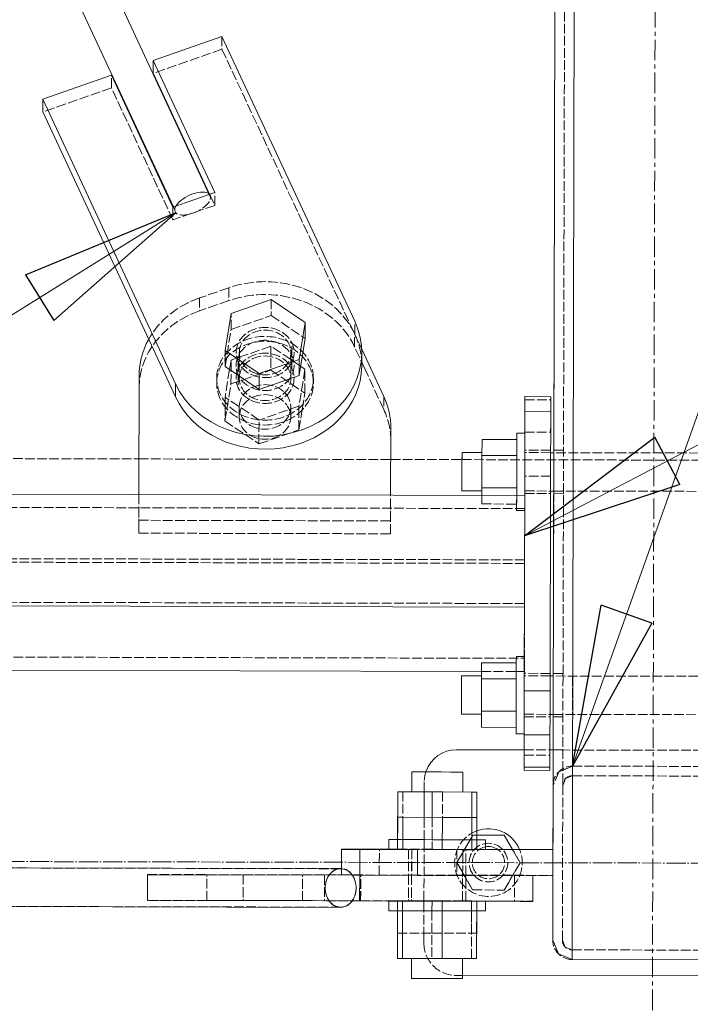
# Model space of a CAD drawing. Header units: millimetres. Extents: x -15129 to 9171, y -18789 to 5877.
# Tile 43 of 256: x -8495 to -8287, y -16826 to -16520. Entities that reach past the tile are written whole.
import ezdxf

# ---------------------------------------------------------------- set-up
doc = ezdxf.new("R2010")
doc.units = ezdxf.units.MM
for name, pattern in [('ACAD_ISO02W100', [15, 12, -3]), ('ACAD_ISO04W100', [30, 24, -3, 0, -3]), ('CENTER', [50.8, 31.75, -6.35, 6.35, -6.35])]:
    doc.linetypes.add(name, pattern=pattern)
for name, color, linetype in [('AS_Belki', 145, 'Continuous'), ('AS_Blachy', 30, 'Continuous'), ('AS_DIM_ON', 7, 'Continuous'), ('AS_Kotwy', 9, 'Continuous'), ('AS_Sciany betonowe', 252, 'Continuous'), ('AS_Siatki', 72, 'Continuous'), ('AS_Sruby', 9, 'Continuous')]:
    doc.layers.add(name, color=color, linetype=linetype)

msp = doc.modelspace()

# ---------------------------------------------------------------- linework, layer by layer
at = {"color": 5, "linetype": 'CENTER', "lineweight": 13, "ltscale": 0.2}
msp.add_line((-8292.83, -14646.86), (-8301.24, -17728.17, 38010), dxfattribs=at)
at = {"color": 7, "lineweight": 13}
for p, q in [((-8323.62, -16751.76), (-8031.27, -15930.45)), ((-8338.43, -16680.32), (-8086.46, -16547.92))]:
    msp.add_line(p, q, dxfattribs=at)
at = {"color": 0, "linetype": 'ByBlock', "lineweight": -2}
for p, q in [((-8338.43, -16680.32), (-8298.04, -16649.68)), ((-8290.29, -16664.44), (-8298.04, -16649.68)), ((-8290.29, -16664.44), (-8338.43, -16680.32)), ((-8323.62, -16751.76), (-8314.7, -16701.86)), ((-8299, -16707.45), (-8314.7, -16701.86)), ((-8299, -16707.45), (-8323.62, -16751.76))]:
    msp.add_line(p, q, dxfattribs=at)
at = {"layer": 'AS_Belki', "color": 145, "linetype": 'Continuous', "lineweight": 13, "ltscale": 0.25}
for p, q in [((-8319.04, -14742.01), (-8323.73, -16811.76)), ((-8329.28, -16615.61), (-8325.44, -14915.29)), ((-8436.34, -16574.39), (-8647.29, -16121.91)), ((-8657.88, -16126.94), (-8447.46, -16578.28)), ((-8329.28, -16615.61), (-8329.44, -16684.89)), ((-8338.4, -16667.77), (-9235.77, -16665.74)), ((-8338.4, -16667.77), (-8338.46, -16692.87)), ((-8329.71, -16805.75), (-8329.44, -16684.89)), ((-8338.48, -16702.41), (-9235.85, -16700.38)), ((-9222.59, -16720.41), (-8351.82, -16722.38)), ((-8329.6, -16757.75), (-8329.66, -16784.15)), ((-8395.52, -16783.52), (-8667.91, -16782.93)), ((-8828.98, -16794.57), (-8395.54, -16795.59)), ((-8329.71, -16805.75), (-8327.96, -16809.99)), ((-8329.71, -16805.75), (-8327.96, -16809.99)), ((-8327.96, -16809.99), (-8323.73, -16811.76)), ((-8327.96, -16809.99), (-8323.73, -16811.76)), ((-8323.73, -16811.76), (-8275.73, -16811.87))]:
    msp.add_line(p, q, dxfattribs=at)
at = {"layer": 'AS_Belki', "color": 84, "linetype": 'ACAD_ISO02W100', "lineweight": 13, "ltscale": 0.25}
for p, q in [((-8326.71, -16805.75), (-8322.06, -14748)), ((-8435.91, -16575.31), (-8436.34, -16574.39)), ((-8447.46, -16578.28), (-8447.04, -16579.19)), ((-8329.44, -16684.89), (-8329.28, -16615.61)), ((-8326.37, -16653.71), (-8329.37, -16653.71)), ((-8329.37, -16653.71), (-8329.37, -16654.41)), ((-8326.37, -16654.41), (-8326.37, -16653.71)), ((-8338.4, -16667.77), (-8338.41, -16671.87)), ((-8329.4, -16666.53), (-8329.4, -16667.23)), ((-8329.4, -16667.23), (-8326.4, -16667.24)), ((-8326.4, -16666.42), (-8326.4, -16667.24)), ((-8326.4, -16667.24), (-8326.4, -16666.54)), ((-8326.4, -16667.24), (-8326.4, -16666.78)), ((-8338.41, -16671.87), (-9235.78, -16669.84)), ((-8338.45, -16688.87), (-8338.41, -16671.87)), ((-8338.45, -16688.87), (-9235.82, -16686.84)), ((-8338.45, -16687.77), (-9235.81, -16685.74)), ((-8338.48, -16701.31), (-9235.84, -16699.28)), ((-8338.52, -16722.41), (-8338.48, -16701.31)), ((-9235.88, -16716.28), (-8338.51, -16718.31)), ((-8338.51, -16718.31), (-8338.52, -16722.41)), ((-8351.82, -16722.38), (-8341.02, -16722.4)), ((-8341.02, -16722.4), (-8338.52, -16722.41)), ((-8326.53, -16723), (-8329.53, -16722.99)), ((-8329.53, -16722.99), (-8329.53, -16723.69)), ((-8329.53, -16723.69), (-8329.53, -16723.76)), ((-8329.53, -16723.76), (-8329.53, -16726.25)), ((-8326.53, -16723.69), (-8326.53, -16723)), ((-8329.53, -16726.25), (-8329.54, -16731.56)), ((-8323.53, -16723.82), (-8323.55, -16735.71)), ((-8329.54, -16731.56), (-8329.55, -16735.81)), ((-8329.55, -16735.81), (-8329.56, -16736.51)), ((-8326.56, -16736.52), (-8326.55, -16735.82)), ((-8329.56, -16736.51), (-8326.56, -16736.52)), ((-8326.56, -16736.52), (-8326.55, -16736.06)), ((-8327.84, -16753.51), (-8329.6, -16757.75)), ((-8327.84, -16753.51), (-8323.59, -16751.76)), ((-8326.59, -16753), (-8327.84, -16753.51)), ((-8323.59, -16751.76), (-8326.59, -16753)), ((-8323.59, -16751.76), (-8275.59, -16751.87)), ((-8326.6, -16757.75), (-8325.72, -16755.63)), ((-8326.6, -16757.75), (-8325.72, -16755.64)), ((-8325.72, -16755.64), (-8323.6, -16754.76)), ((-8325.72, -16755.63), (-8323.6, -16754.76)), ((-8323.6, -16754.76), (-8275.6, -16754.87)), ((-8395.52, -16783.59), (-8787.37, -16782.67)), ((-8329.66, -16784.15), (-8329.71, -16805.75)), ((-8694.88, -16794.87), (-8395.54, -16795.52)), ((-8325.84, -16807.88), (-8326.71, -16805.75)), ((-8326.71, -16805.75), (-8325.84, -16807.88)), ((-8323.72, -16808.76), (-8325.84, -16807.88)), ((-8325.84, -16807.88), (-8323.72, -16808.76)), ((-8275.72, -16808.87), (-8323.72, -16808.76))]:
    msp.add_line(p, q, dxfattribs=at)
at = {"layer": 'AS_Belki', "color": 145, "linetype": 'Continuous', "lineweight": 13, "ltscale": 0.25, "extrusion": (0.37447, -0.803224, 0.463253)}
msp.add_arc((-14655.49, -5307.84, 10154.17), 6, 10.3049, 145.1818, dxfattribs=at)
at = {"layer": 'AS_Belki', "color": 84, "linetype": 'ACAD_ISO02W100', "lineweight": 13, "ltscale": 0.25, "extrusion": (0.37447, -0.803224, 0.463253)}
msp.add_arc((-14655.49, -5307.84, 10154.17), 6, 145.1818, 10.3049, dxfattribs=at)
at = {"layer": 'AS_Belki', "color": 84, "linetype": 'ACAD_ISO02W100', "lineweight": 13, "ltscale": 0.25, "extrusion": (-2.21921e-14, 5.47938e-15, -1)}
msp.add_arc((8323.6, -16757.76), 6, 0.1296, 90.1296, dxfattribs=at)
at = {"layer": 'AS_Belki', "color": 84, "linetype": 'ACAD_ISO02W100', "lineweight": 13, "ltscale": 0.25}
for centre, start, end in [((-8323.6, -16757.76), 89.8704, 179.8704), ((-8323.71, -16805.76), 179.8704, 269.8704)]:
    msp.add_arc(centre, 3, start, end, dxfattribs=at)
at = {"layer": 'AS_Belki', "color": 84, "linetype": 'ACAD_ISO02W100', "lineweight": 13, "ltscale": 0.25, "extrusion": (-0.59867, 0.001298, 0.800995)}
msp.add_arc((16807.67, -6695.61, 5004.37), 6, 180, 177.0326, dxfattribs=at)
at = {"layer": 'AS_Belki', "color": 145, "linetype": 'Continuous', "lineweight": 13, "ltscale": 0.25, "extrusion": (-0.59867, 0.001411, -0.800995)}
for start, end in [(132.6448, 182.9535), (312.6448, 47.3553)]:
    msp.add_arc((16809.33, 6693.07, 5002.47), 6, start, end, dxfattribs=at)
at = {"layer": 'AS_Belki', "color": 145, "linetype": 'Continuous', "lineweight": 13, "ltscale": 0.25, "extrusion": (-0.59867, 0.001298, 0.800995)}
msp.add_arc((16807.67, -6695.61, 5004.37), 6, 177.0326, 180, dxfattribs=at)
at = {"layer": 'AS_Belki', "color": 84, "linetype": 'ACAD_ISO02W100', "lineweight": 13, "ltscale": 0.25, "extrusion": (-0.59867, 0.001411, -0.800995)}
for start, end in [(182.9535, 312.6448), (47.3553, 132.6448)]:
    msp.add_arc((16809.33, 6693.07, 5002.47), 6, start, end, dxfattribs=at)
at = {"layer": 'AS_Belki', "color": 84, "linetype": 'ACAD_ISO02W100', "lineweight": 13, "ltscale": 0.25, "extrusion": (-8.88036e-15, -2.63293e-14, -1)}
msp.add_arc((8323.71, -16805.76), 6, 270.1296, 0.1296, dxfattribs=at)
at = {"layer": 'AS_Blachy', "color": 145, "linetype": 'Continuous', "lineweight": 13, "ltscale": 0.25}
for p, q in [((-8432.37, -16525.38), (-8453.7, -16532.82)), ((-8391.18, -16613.73), (-8432.37, -16525.38)), ((-8453.7, -16532.82), (-8453.71, -16536.82)), ((-8453.7, -16532.82), (-8434.6, -16573.79)), ((-8466.68, -16537.36), (-8488.01, -16544.8)), ((-8447.58, -16578.32), (-8466.68, -16537.36)), ((-8453.71, -16536.82), (-8436.21, -16574.35)), ((-8488.01, -16544.8), (-8488.02, -16548.8)), ((-8488.01, -16544.8), (-8446.82, -16633.16)), ((-8488.02, -16548.8), (-8455.02, -16619.57)), ((-8434.6, -16573.79), (-8447.58, -16578.32)), ((-8455.02, -16619.57), (-8446.83, -16637.16)), ((-8382.15, -16637.12), (-8389.52, -16621.31)), ((-8389.01, -16627.69), (-8389, -16623.69)), ((-8458.1, -16630.55), (-8458.18, -16667.5)), ((-8446.82, -16633.16), (-8446.83, -16637.16)), ((-8338.33, -16637.13), (-8338.34, -16641.79)), ((-8330.33, -16637.15), (-8338.33, -16637.13)), ((-8330.34, -16641.81), (-8330.33, -16637.15)), ((-8338.34, -16641.79), (-8338.4, -16667.77)), ((-8330.34, -16641.81), (-8338.34, -16641.79)), ((-8330.39, -16662.28), (-8330.34, -16641.81)), ((-8380.02, -16667.68), (-8379.97, -16646.9)), ((-8379.98, -16650.9), (-8379.97, -16646.9)), ((-8330.37, -16653.7), (-8330.37, -16654.4)), ((-8330.54, -16728.41), (-8330.39, -16662.28)), ((-8330.4, -16667.23), (-8330.4, -16666.77)), ((-8338.46, -16692.87), (-8338.54, -16728.39)), ((-8338.54, -16728.39), (-8338.55, -16735.98)), ((-8338.54, -16728.39), (-8330.54, -16728.41)), ((-8330.54, -16731.41), (-8330.54, -16728.41)), ((-8330.55, -16736), (-8330.54, -16731.41)), ((-8338.55, -16735.98), (-8338.57, -16742.05)), ((-8330.57, -16742.07), (-8330.55, -16736)), ((-8330.56, -16736.51), (-8330.55, -16736.05)), ((-8338.57, -16742.05), (-8338.59, -16752.05)), ((-8330.57, -16742.07), (-8338.57, -16742.05)), ((-8330.59, -16752.07), (-8330.57, -16742.07)), ((-8338.58, -16746.73), (-8359.58, -16746.68)), ((-8329.58, -16746.75), (-8330.58, -16746.75)), ((-8338.59, -16752.05), (-8330.59, -16752.07)), ((-8338.59, -16752.05), (-8338.59, -16753.05)), ((-8338.59, -16753.05), (-8330.59, -16753.07)), ((-8330.59, -16752.07), (-8330.59, -16753.07)), ((-8395.26, -16777.59), (-8395.28, -16785.59)), ((-8395.26, -16777.52), (-8395.27, -16783.64)), ((-8395.26, -16777.52), (-8391.36, -16777.53)), ((-8394.64, -16777.59), (-8395.26, -16777.59)), ((-8389.6, -16777.6), (-8394.64, -16777.59)), ((-8391.36, -16777.53), (-8383.53, -16777.54)), ((-8389.6, -16777.6), (-8389.62, -16785.6)), ((-8389.6, -16777.6), (-8371.64, -16777.65)), ((-8383.53, -16777.54), (-8377.86, -16777.55)), ((-8383.53, -16777.62), (-8383.53, -16777.54)), ((-8371.64, -16777.65), (-8371.66, -16785.65)), ((-8329.65, -16777.75), (-8371.64, -16777.65)), ((-8353.28, -16777.61), (-8329.65, -16777.66)), ((-8329.67, -16785.75), (-8329.65, -16777.77)), ((-8329.65, -16777.75), (-8329.65, -16777.66)), ((-8329.67, -16785.66), (-8329.66, -16781.71)), ((-8455.47, -16785.45), (-8455.49, -16793.45)), ((-8455.47, -16785.45), (-8389.62, -16785.6)), ((-8389.64, -16793.6), (-8389.62, -16785.6)), ((-8389.62, -16785.6), (-8371.66, -16785.65)), ((-8371.66, -16785.65), (-8329.67, -16785.75)), ((-8335.91, -16793.73), (-8335.9, -16785.73)), ((-8335.91, -16793.65), (-8335.9, -16789.68)), ((-8389.64, -16793.6), (-8455.49, -16793.45)), ((-8380.93, -16793.62), (-8389.64, -16793.6)), ((-8369.9, -16793.65), (-8380.93, -16793.62)), ((-8366.91, -16793.66), (-8369.9, -16793.65)), ((-8358.21, -16793.68), (-8366.91, -16793.66)), ((-8347.65, -16793.7), (-8358.21, -16793.68)), ((-8339.82, -16793.72), (-8347.65, -16793.7)), ((-8335.91, -16793.73), (-8339.82, -16793.72)), ((-8357.74, -16816.68), (-8239.74, -16816.95))]:
    msp.add_line(p, q, dxfattribs=at)
at = {"layer": 'AS_Blachy', "color": 84, "linetype": 'ACAD_ISO02W100', "lineweight": 13, "ltscale": 0.25}
for p, q in [((-8432.37, -16525.38), (-8432.38, -16529.38)), ((-8432.38, -16529.38), (-8453.71, -16536.82)), ((-8432.38, -16529.38), (-8391.19, -16617.73)), ((-8466.69, -16541.36), (-8466.68, -16537.36)), ((-8466.69, -16541.36), (-8488.02, -16548.8)), ((-8447.59, -16582.32), (-8466.69, -16541.36)), ((-8434.61, -16577.79), (-8434.6, -16573.79)), ((-8436.21, -16574.35), (-8434.61, -16577.79)), ((-8434.61, -16577.79), (-8447.59, -16582.32)), ((-8447.58, -16578.32), (-8447.59, -16582.32)), ((-8430.24, -16603.35), (-8439.33, -16606.52)), ((-8430.24, -16603.35), (-8430.25, -16607.35)), ((-8439.33, -16606.52), (-8439.34, -16610.52)), ((-8430.25, -16607.35), (-8439.34, -16610.52)), ((-8391.19, -16617.73), (-8391.18, -16613.73)), ((-8391.2, -16621.73), (-8391.19, -16617.73)), ((-8389.52, -16621.31), (-8391.19, -16617.73)), ((-8410.66, -16624.53), (-8410.65, -16620.53)), ((-8388.03, -16628.53), (-8391.2, -16621.73)), ((-8410.67, -16628.53), (-8410.66, -16624.53)), ((-8427.35, -16626.36), (-8427.36, -16630.36)), ((-8382.16, -16641.12), (-8388.03, -16628.53)), ((-8458.11, -16634.55), (-8458.1, -16630.55)), ((-8427.36, -16630.36), (-8427.36, -16630.52)), ((-8427.36, -16630.52), (-8427.36, -16634.36)), ((-8382.15, -16637.12), (-8382.16, -16641.12)), ((-8338.36, -16648.13), (-8338.33, -16638.13)), ((-8338.33, -16636.99), (-8338.33, -16637.13)), ((-8338.33, -16636.99), (-8338.33, -16637.13)), ((-8338.33, -16638.13), (-8330.33, -16638.15)), ((-8330.33, -16638.15), (-8330.36, -16648.15)), ((-8330.33, -16637.15), (-8330.33, -16638.15)), ((-8338.36, -16648.13), (-8330.36, -16648.15)), ((-8338.37, -16653.69), (-8338.37, -16653.45)), ((-8330.37, -16653.7), (-8338.37, -16653.69)), ((-8330.39, -16661.81), (-8338.39, -16661.79)), ((-8458.18, -16667.5), (-8458.21, -16679.5)), ((-8458.18, -16667.5), (-8458.19, -16671.6)), ((-8380.03, -16671.77), (-8380.02, -16667.68)), ((-8338.4, -16666.51), (-8338.4, -16667.21)), ((-8338.4, -16667.21), (-8338.4, -16666.75)), ((-8338.4, -16667.21), (-8330.4, -16667.23)), ((-8330.4, -16666.53), (-8330.4, -16667.23)), ((-8458.19, -16671.6), (-8458.2, -16675.5)), ((-8380.04, -16679.68), (-8380.03, -16671.77)), ((-8380.03, -16675.68), (-8380.03, -16671.77)), ((-8458.21, -16679.5), (-8458.2, -16675.5)), ((-8458.2, -16675.5), (-8380.03, -16675.68)), ((-8380.04, -16679.68), (-8380.03, -16675.68)), ((-8458.21, -16679.5), (-8380.04, -16679.68)), ((-8338.53, -16722.97), (-8338.52, -16722.78)), ((-8338.52, -16722.78), (-8338.53, -16723.67)), ((-8330.53, -16722.99), (-8338.53, -16722.97)), ((-8330.53, -16722.99), (-8330.53, -16723.69)), ((-8338.55, -16735.79), (-8338.56, -16736.49)), ((-8330.55, -16735.81), (-8330.56, -16736.51)), ((-8338.56, -16736.49), (-8338.55, -16736.04)), ((-8338.56, -16736.49), (-8330.56, -16736.51)), ((-8338.57, -16742.05), (-8338.58, -16748.39)), ((-8330.58, -16748.41), (-8330.57, -16742.07)), ((-8260.58, -16746.9), (-8338.58, -16746.73)), ((-8326.58, -16746.75), (-8329.58, -16746.75)), ((-8338.58, -16748.39), (-8338.59, -16753.05)), ((-8338.58, -16748.39), (-8330.58, -16748.41)), ((-8330.59, -16753.07), (-8330.58, -16748.41)), ((-8369.6, -16756.66), (-8369.71, -16806.66)), ((-8369.6, -16756.66), (-8369.61, -16759.77)), ((-8369.61, -16759.77), (-8369.63, -16767.65)), ((-8369.64, -16774.57), (-8369.65, -16777.57)), ((-8389.6, -16777.53), (-8389.62, -16785.53)), ((-8383.53, -16777.62), (-8389.6, -16777.6)), ((-8383.55, -16785.62), (-8383.53, -16777.62)), ((-8383.55, -16785.54), (-8383.53, -16777.62)), ((-8377.86, -16777.63), (-8383.53, -16777.62)), ((-8377.86, -16777.55), (-8359.5, -16777.59)), ((-8374.48, -16777.64), (-8374.5, -16785.64)), ((-8374.48, -16777.64), (-8374.5, -16785.56)), ((-8374.48, -16777.56), (-8374.48, -16777.64)), ((-8371.64, -16777.57), (-8371.66, -16785.57)), ((-8369.65, -16777.57), (-8369.65, -16777.65)), ((-8359.5, -16777.67), (-8359.52, -16785.67)), ((-8359.5, -16777.67), (-8359.52, -16785.59)), ((-8353.28, -16777.61), (-8359.5, -16777.59)), ((-8359.5, -16777.59), (-8359.5, -16777.67)), ((-8356.68, -16785.68), (-8356.66, -16777.68)), ((-8356.68, -16785.6), (-8356.66, -16777.68)), ((-8356.66, -16777.68), (-8356.66, -16777.6)), ((-8329.65, -16777.66), (-8329.67, -16785.66)), ((-8329.67, -16785.75), (-8329.65, -16777.75)), ((-8329.65, -16777.76), (-8329.65, -16777.75)), ((-8329.65, -16777.77), (-8329.65, -16777.76)), ((-8395.27, -16783.72), (-8395.28, -16785.52)), ((-8395.27, -16783.64), (-8395.27, -16783.72)), ((-8455.47, -16785.39), (-8455.48, -16789.41)), ((-8455.47, -16785.39), (-8437.05, -16785.43)), ((-8437.07, -16793.49), (-8437.05, -16785.49)), ((-8437.07, -16793.43), (-8437.05, -16785.49)), ((-8437.05, -16785.43), (-8425.83, -16785.45)), ((-8437.05, -16785.49), (-8437.05, -16785.43)), ((-8425.83, -16785.52), (-8425.85, -16793.52)), ((-8425.83, -16785.52), (-8425.84, -16789.48)), ((-8425.83, -16785.45), (-8407.41, -16785.49)), ((-8425.83, -16785.45), (-8425.83, -16785.52)), ((-8407.43, -16793.56), (-8407.41, -16785.56)), ((-8407.43, -16793.49), (-8407.41, -16785.56)), ((-8407.41, -16785.49), (-8395.28, -16785.52)), ((-8407.41, -16785.56), (-8407.41, -16785.49)), ((-8400.53, -16785.58), (-8400.55, -16793.58)), ((-8400.53, -16785.58), (-8400.55, -16793.51)), ((-8400.53, -16785.51), (-8400.53, -16785.58)), ((-8395.28, -16785.52), (-8392.07, -16785.52)), ((-8395.28, -16785.52), (-8374.49, -16785.56)), ((-8392.07, -16785.52), (-8395.28, -16785.52)), ((-8392.04, -16785.52), (-8392.07, -16785.52)), ((-8389.31, -16785.6), (-8392.04, -16785.6)), ((-8389.63, -16793.53), (-8389.62, -16785.53)), ((-8389.33, -16793.6), (-8389.31, -16785.6)), ((-8389.33, -16793.53), (-8389.31, -16785.6)), ((-8389.31, -16785.6), (-8389.31, -16785.53)), ((-8375.25, -16785.56), (-8374.49, -16785.56)), ((-8374.5, -16785.64), (-8374.51, -16793.64)), ((-8374.5, -16785.56), (-8374.5, -16785.64)), ((-8374.5, -16785.56), (-8373.5, -16785.56)), ((-8374.5, -16785.64), (-8374.5, -16789.6)), ((-8373.5, -16785.56), (-8374.49, -16785.56)), ((-8373.5, -16785.56), (-8357.67, -16785.6)), ((-8373.5, -16785.56), (-8364.3, -16785.58)), ((-8369.67, -16785.57), (-8369.67, -16785.65)), ((-8359.52, -16785.59), (-8362.1, -16785.59)), ((-8357.67, -16785.6), (-8359.52, -16785.59)), ((-8356.68, -16785.6), (-8357.67, -16785.6)), ((-8357.67, -16785.6), (-8356.68, -16785.6)), ((-8357.67, -16785.6), (-8356.68, -16785.6)), ((-8356.7, -16793.68), (-8356.68, -16785.68)), ((-8356.69, -16789.62), (-8356.68, -16785.68)), ((-8356.68, -16785.68), (-8356.68, -16785.6)), ((-8356.68, -16785.6), (-8329.67, -16785.66)), ((-8341.56, -16785.72), (-8341.58, -16793.72)), ((-8341.56, -16785.72), (-8341.57, -16793.63)), ((-8341.56, -16785.63), (-8341.56, -16785.72)), ((-8335.9, -16785.73), (-8335.9, -16785.65)), ((-8335.9, -16789.68), (-8335.9, -16785.73)), ((-8455.48, -16789.41), (-8455.49, -16793.39)), ((-8425.84, -16789.48), (-8425.85, -16793.45)), ((-8374.5, -16789.6), (-8374.51, -16793.56)), ((-8356.7, -16793.6), (-8356.69, -16789.62)), ((-8437.07, -16793.43), (-8455.49, -16793.39)), ((-8437.07, -16793.43), (-8425.85, -16793.45)), ((-8389.63, -16793.53), (-8437.07, -16793.43)), ((-8425.85, -16793.45), (-8407.43, -16793.49)), ((-8425.85, -16793.45), (-8407.43, -16793.49)), ((-8407.43, -16793.49), (-8392.04, -16793.52)), ((-8392.06, -16793.52), (-8392.04, -16793.52)), ((-8392.06, -16793.6), (-8389.33, -16793.6)), ((-8392.04, -16793.52), (-8389.33, -16793.53)), ((-8392.04, -16793.52), (-8389.33, -16793.53)), ((-8392.04, -16793.52), (-8389.33, -16793.53)), ((-8389.33, -16793.53), (-8374.51, -16793.56)), ((-8389.33, -16793.53), (-8380.93, -16793.55)), ((-8380.93, -16793.55), (-8374.51, -16793.56)), ((-8374.51, -16793.56), (-8373.52, -16793.56)), ((-8374.51, -16793.56), (-8370.99, -16793.57)), ((-8364.32, -16793.58), (-8373.52, -16793.56)), ((-8370.99, -16793.57), (-8364.32, -16793.58)), ((-8369.68, -16793.65), (-8369.69, -16796.65)), ((-8369.68, -16793.57), (-8369.68, -16793.65)), ((-8364.32, -16793.58), (-8357.69, -16793.6)), ((-8364.32, -16793.58), (-8358.39, -16793.6)), ((-8358.39, -16793.6), (-8356.7, -16793.6)), ((-8357.69, -16793.6), (-8356.7, -16793.6)), ((-8356.7, -16793.6), (-8341.57, -16793.63)), ((-8356.7, -16793.6), (-8347.64, -16793.62)), ((-8347.64, -16793.62), (-8341.57, -16793.63)), ((-8341.57, -16793.63), (-8336.53, -16793.64)), ((-8336.53, -16793.64), (-8335.91, -16793.65)), ((-8369.71, -16803.57), (-8369.71, -16806.66)), ((-8359.74, -16816.68), (-8357.74, -16816.68)), ((-8359.74, -16816.68), (-8357.74, -16816.68))]:
    msp.add_line(p, q, dxfattribs=at)
at = {"layer": 'AS_Blachy', "color": 84, "linetype": 'ACAD_ISO02W100', "lineweight": 13, "ltscale": 0.25, "extrusion": (0.001127, 0.499998, 0.866026)}
for centre in [(8381.5, 14412.73, -8321.19), (8381.5, 14416.19, -8323.19), (8381.5, 14419.66, -8325.19)]:
    msp.add_circle(centre, 9, dxfattribs=at)
at = {"layer": 'AS_Blachy', "color": 84, "linetype": 'ACAD_ISO02W100', "lineweight": 13, "ltscale": 0.25}
msp.add_circle((-8349.66, -16781.7), 6, dxfattribs=at)
at = {"layer": 'AS_Blachy', "color": 84, "linetype": 'ACAD_ISO02W100', "lineweight": 13, "ltscale": 0.25, "extrusion": (0.001127, 0.499998, 0.866026)}
for centre, start, end in [((8381.5, 14416.19, -8323.19), 202.1034, 292.1034), ((8381.5, 14419.66, -8325.19), 202.1034, 292.1034), ((8390.59, 14418.96, -8324.78), 292.1034, 334.7941), ((8390.59, 14422.42, -8326.78), 292.1034, 359.9996), ((8381.5, 14416.19, -8323.19), 179.6034, 202.1034), ((8372.42, 14436.43, -8334.87), 179.9996, 202.1034)]:
    msp.add_arc(centre, 30, start, end, dxfattribs=at)
at = {"layer": 'AS_Blachy', "color": 145, "linetype": 'Continuous', "lineweight": 13, "ltscale": 0.25, "extrusion": (0.001127, 0.499998, 0.866026)}
for centre, start, end in [((8381.5, 14412.73, -8321.19), 22.1034, 202.1034), ((8390.59, 14418.96, -8324.78), 334.7941, 359.9996), ((8381.5, 14416.19, -8323.19), 22.1034, 179.6034), ((8372.42, 14432.97, -8332.87), 179.9996, 202.1034)]:
    msp.add_arc(centre, 30, start, end, dxfattribs=at)
at = {"layer": 'AS_Blachy', "color": 145, "linetype": 'Continuous', "lineweight": 13, "ltscale": 0.25}
msp.add_arc((-8359.6, -16756.68), 10, 89.8704, 160.388, dxfattribs=at)
at = {"layer": 'AS_Blachy', "color": 84, "linetype": 'ACAD_ISO02W100', "lineweight": 13, "ltscale": 0.25}
for centre, start, end in [((-8359.6, -16756.68), 160.388, 179.8704), ((-8359.71, -16806.68), 179.8704, 269.8704)]:
    msp.add_arc(centre, 10, start, end, dxfattribs=at)
at = {"layer": 'AS_DIM_ON', "color": 7, "lineweight": 13}
msp.add_line((-8446.56, -16580), (-9611.94, -17305.31), dxfattribs=at)
at = {"layer": 'AS_DIM_ON', "color": 0, "linetype": 'ByBlock', "lineweight": -2}
for p, q in [((-8493.41, -16599.35, 39031.76), (-8446.56, -16580, 39031.76)), ((-8446.56, -16580, 39031.76), (-8484.6, -16613.5, 39031.76)), ((-8493.41, -16599.35, 39031.76), (-8484.6, -16613.5, 39031.76))]:
    msp.add_line(p, q, dxfattribs=at)
at = {"layer": 'AS_Kotwy', "color": 84, "linetype": 'ACAD_ISO02W100', "lineweight": 13, "ltscale": 0.25}
for p, q in [((-8359.46, -16781.68), (-8354.54, -16773.2)), ((-8355.35, -16774.6), (-8357.09, -16777.6)), ((-8354.54, -16773.2), (-8355.35, -16774.6)), ((-8354.54, -16773.2), (-8353.27, -16773.21)), ((-8344.74, -16773.23), (-8339.86, -16781.72)), ((-8357.14, -16777.68), (-8359.46, -16781.68)), ((-8357.09, -16777.6), (-8357.14, -16777.68)), ((-8342.16, -16777.72), (-8342.21, -16777.63)), ((-8339.86, -16781.72), (-8342.16, -16777.72)), ((-8354.58, -16790.18), (-8359.46, -16781.68)), ((-8359.46, -16781.68), (-8357.67, -16784.8)), ((-8339.86, -16781.72), (-8344.78, -16790.2)), ((-8342.13, -16785.63), (-8339.86, -16781.72)), ((-8357.67, -16784.8), (-8357.21, -16785.6)), ((-8357.21, -16785.6), (-8357.16, -16785.68)), ((-8357.16, -16785.68), (-8356.68, -16786.52)), ((-8356.68, -16786.52), (-8354.58, -16790.18)), ((-8344.78, -16790.2), (-8342.17, -16785.72)), ((-8342.17, -16785.72), (-8342.13, -16785.63)), ((-8354.58, -16790.18), (-8344.78, -16790.2))]:
    msp.add_line(p, q, dxfattribs=at)
at = {"layer": 'AS_Kotwy', "color": 145, "linetype": 'Continuous', "lineweight": 13, "ltscale": 0.25}
for p, q in [((-8344.74, -16773.23), (-8353.27, -16773.21)), ((-8342.21, -16777.63), (-8344.74, -16773.23))]:
    msp.add_line(p, q, dxfattribs=at)
at = {"layer": 'AS_Kotwy', "color": 84, "linetype": 'ACAD_ISO02W100', "lineweight": 13, "ltscale": 0.25}
for radius, start, end in [(10.5, 110.1652, 22.8023), (5, 100.9497, 56.3336)]:
    msp.add_arc((-8349.66, -16781.7), radius, start, end, dxfattribs=at)
at = {"layer": 'AS_Kotwy', "color": 145, "linetype": 'Continuous', "lineweight": 13, "ltscale": 0.25}
for radius, start, end in [(10.5, 22.8023, 110.146), (5, 56.3336, 100.9497)]:
    msp.add_arc((-8349.66, -16781.7), radius, start, end, dxfattribs=at)
at = {"layer": 'AS_Sciany betonowe', "color": 145, "linetype": 'ACAD_ISO02W100', "lineweight": 13, "ltscale": 0.25}
for p, q in [((-9115.96, -16654.98), (-8458.16, -16656.46)), ((-8379.99, -16656.63), (-8357.88, -16656.68))]:
    msp.add_line(p, q, dxfattribs=at)
at = {"layer": 'AS_Sciany betonowe', "color": 84, "linetype": 'ACAD_ISO02W100', "lineweight": 13, "ltscale": 0.25}
for p, q in [((-8458.16, -16656.46), (-8379.99, -16656.63)), ((-8357.88, -16656.68), (-8250.38, -16656.93)), ((-8329.38, -16656.75), (-8330.38, -16656.75))]:
    msp.add_line(p, q, dxfattribs=at)
at = {"layer": 'AS_Siatki', "color": 20, "linetype": 'ACAD_ISO04W100', "lineweight": 13, "ltscale": 0.25}
msp.add_line((-11608.02, -16774.36), (105.98, -16800.77), dxfattribs=at)
at = {"layer": 'AS_Sruby', "color": 145, "linetype": 'Continuous', "lineweight": 13, "ltscale": 0.25}
for p, q in [((-8417.13, -16606.98), (-8429.53, -16611.31)), ((-8406.59, -16614.11), (-8417.13, -16606.98)), ((-8429.53, -16611.31), (-8431.39, -16622.78)), ((-8406.59, -16614.11), (-8408.45, -16625.58)), ((-8406.6, -16619.11), (-8406.59, -16614.11)), ((-8408.46, -16630.58), (-8406.6, -16619.11)), ((-8431.39, -16622.78), (-8431.4, -16627.78)), ((-8420.85, -16629.91), (-8431.39, -16622.78)), ((-8408.45, -16625.58), (-8420.85, -16629.91)), ((-8408.46, -16630.58), (-8408.45, -16625.58)), ((-8431.4, -16627.78), (-8420.86, -16634.91)), ((-8420.86, -16634.91), (-8420.85, -16629.91)), ((-8420.86, -16634.91), (-8408.46, -16630.58)), ((-8351.66, -16650.4), (-8351.67, -16655.41)), ((-8340.86, -16650.43), (-8351.66, -16650.4)), ((-8338.36, -16648.47), (-8340.86, -16648.47)), ((-8340.86, -16648.85), (-8340.86, -16648.47)), ((-8340.86, -16649.68), (-8340.86, -16648.85)), ((-8340.86, -16650.92), (-8340.86, -16649.68)), ((-8340.87, -16652.53), (-8340.86, -16650.92)), ((-8340.87, -16653.06), (-8340.86, -16651.49)), ((-8340.87, -16654.44), (-8340.87, -16652.53)), ((-8357.87, -16655.64), (-8357.88, -16657.4)), ((-8351.67, -16654.47), (-8357.87, -16654.46)), ((-8357.87, -16654.46), (-8357.87, -16654.61)), ((-8357.87, -16654.61), (-8357.87, -16655.64)), ((-8351.67, -16655.41), (-8351.69, -16665.43)), ((-8351.67, -16655.41), (-8340.87, -16655.44)), ((-8340.87, -16656.59), (-8340.87, -16654.44)), ((-8329.37, -16654.52), (-8330.37, -16654.52)), ((-8357.88, -16659.62), (-8357.89, -16661.96)), ((-8357.88, -16657.4), (-8357.88, -16659.62)), ((-8340.89, -16661.23), (-8340.88, -16658.88)), ((-8340.88, -16658.88), (-8340.87, -16656.59)), ((-8340.88, -16660.74), (-8340.88, -16657.51)), ((-8357.89, -16661.96), (-8357.89, -16664.06)), ((-8340.89, -16663.55), (-8340.89, -16661.23)), ((-8340.89, -16665.45), (-8340.89, -16661.63)), ((-8357.89, -16664.06), (-8357.9, -16665.6)), ((-8357.9, -16665.6), (-8357.9, -16666.35)), ((-8351.69, -16665.43), (-8351.7, -16667.74)), ((-8340.89, -16665.45), (-8351.69, -16665.43)), ((-8340.9, -16665.75), (-8340.89, -16663.55)), ((-8340.9, -16667.76), (-8340.89, -16665.45)), ((-8357.9, -16666.35), (-8351.7, -16666.37)), ((-8340.9, -16667.75), (-8340.9, -16665.75)), ((-8340.9, -16667.77), (-8340.9, -16667.75)), ((-8330.4, -16666.42), (-8329.4, -16666.42)), ((-8351.82, -16719.69), (-8351.83, -16724.69)), ((-8341.02, -16719.71), (-8351.82, -16719.69)), ((-8341.02, -16718.96), (-8341.01, -16718.13)), ((-8341.02, -16720.2), (-8341.02, -16718.96)), ((-8341.02, -16721.81), (-8341.02, -16720.2)), ((-8338.51, -16717.76), (-8341.01, -16717.75)), ((-8341.01, -16718.13), (-8341.01, -16717.75)), ((-8351.83, -16723.75), (-8358.03, -16723.74)), ((-8358.03, -16723.74), (-8358.03, -16723.89)), ((-8341.03, -16724.72), (-8341.02, -16720.77)), ((-8341.03, -16723.73), (-8341.02, -16721.81)), ((-8341.03, -16725.87), (-8341.03, -16723.73)), ((-8358.03, -16726.69), (-8358.04, -16728.9)), ((-8358.03, -16723.89), (-8358.03, -16724.93)), ((-8358.03, -16724.93), (-8358.03, -16726.69)), ((-8351.83, -16724.69), (-8351.85, -16734.71)), ((-8351.83, -16724.69), (-8341.03, -16724.72)), ((-8341.04, -16728.16), (-8341.03, -16725.87)), ((-8329.53, -16723.8), (-8330.53, -16723.8)), ((-8358.04, -16728.9), (-8358.04, -16731.24)), ((-8341.04, -16730.51), (-8341.04, -16728.16)), ((-8358.04, -16731.24), (-8358.05, -16733.34)), ((-8341.05, -16732.83), (-8341.04, -16730.51)), ((-8341.05, -16735.03), (-8341.05, -16732.83)), ((-8358.05, -16733.34), (-8358.05, -16734.88)), ((-8358.05, -16734.88), (-8358.05, -16735.64)), ((-8358.05, -16735.64), (-8351.85, -16735.65)), ((-8351.85, -16734.71), (-8351.86, -16739.72)), ((-8341.05, -16734.73), (-8351.85, -16734.71)), ((-8341.06, -16737.03), (-8341.05, -16735.03)), ((-8330.55, -16735.7), (-8329.55, -16735.7)), ((-8341.06, -16738.75), (-8341.06, -16737.03)), ((-8341.06, -16740.12), (-8341.06, -16738.75)), ((-8351.86, -16739.72), (-8341.06, -16739.74)), ((-8341.07, -16741.09), (-8341.06, -16740.12)), ((-8341.07, -16741.62), (-8341.07, -16741.09)), ((-8341.07, -16741.62), (-8341.07, -16741.7)), ((-8341.07, -16741.7), (-8338.57, -16741.7)), ((-8373.44, -16753.56), (-8373.45, -16759.76)), ((-8372.4, -16753.57), (-8373.44, -16753.56)), ((-8370.31, -16753.57), (-8372.4, -16753.57)), ((-8367.49, -16753.58), (-8370.31, -16753.57)), ((-8364.37, -16753.58), (-8367.49, -16753.58)), ((-8361.43, -16753.59), (-8364.37, -16753.58)), ((-8359.11, -16753.59), (-8361.43, -16753.59)), ((-8357.77, -16753.6), (-8359.11, -16753.59)), ((-8357.6, -16753.6), (-8357.77, -16753.6)), ((-8357.61, -16759.8), (-8357.6, -16753.6)), ((-8377.82, -16759.75), (-8377.85, -16774.55)), ((-8367.11, -16759.78), (-8377.82, -16759.75)), ((-8367.11, -16759.78), (-8367.13, -16767.66)), ((-8354.82, -16759.8), (-8367.11, -16759.78)), ((-8354.84, -16767.69), (-8354.82, -16759.8)), ((-8353.24, -16759.81), (-8354.82, -16759.8)), ((-8353.26, -16767.69), (-8353.24, -16759.81)), ((-8377.84, -16767.63), (-8377.86, -16777.63)), ((-8376.26, -16767.64), (-8377.84, -16767.63)), ((-8376.26, -16767.64), (-8376.28, -16777.64)), ((-8363.97, -16767.66), (-8376.26, -16767.64)), ((-8363.97, -16767.66), (-8363.99, -16777.66)), ((-8353.25, -16767.69), (-8363.97, -16767.66)), ((-8353.28, -16777.69), (-8353.25, -16767.69)), ((-8380.54, -16774.55), (-8380.55, -16777.55)), ((-8380.54, -16774.55), (-8380.41, -16774.55)), ((-8380.41, -16774.55), (-8379.71, -16774.55)), ((-8379.71, -16774.55), (-8378.46, -16774.55)), ((-8378.46, -16774.55), (-8377.91, -16774.55)), ((-8353.23, -16774.61), (-8352.03, -16774.61)), ((-8352.03, -16774.61), (-8351.03, -16774.61)), ((-8351.03, -16774.61), (-8350.58, -16774.61)), ((-8350.59, -16777.61), (-8350.58, -16774.61)), ((-8380.58, -16793.63), (-8380.59, -16796.63)), ((-8350.63, -16796.7), (-8350.63, -16793.7)), ((-8380.15, -16796.63), (-8380.59, -16796.63)), ((-8379.15, -16796.63), (-8380.15, -16796.63)), ((-8377.63, -16796.63), (-8379.15, -16796.63)), ((-8377.9, -16796.63), (-8377.94, -16811.43)), ((-8375.64, -16796.64), (-8377.63, -16796.63)), ((-8376.33, -16796.64), (-8376.36, -16811.44)), ((-8373.28, -16796.64), (-8375.64, -16796.64)), ((-8370.61, -16796.65), (-8373.28, -16796.64)), ((-8367.76, -16796.66), (-8370.61, -16796.65)), ((-8364.82, -16796.66), (-8367.76, -16796.66)), ((-8361.91, -16796.67), (-8364.82, -16796.66)), ((-8364.03, -16796.66), (-8364.07, -16811.46)), ((-8359.15, -16796.68), (-8361.91, -16796.67)), ((-8356.63, -16796.68), (-8359.15, -16796.68)), ((-8354.46, -16796.69), (-8356.63, -16796.68)), ((-8352.72, -16796.69), (-8354.46, -16796.69)), ((-8353.36, -16811.49), (-8353.32, -16796.69)), ((-8353.34, -16803.61), (-8353.32, -16796.69)), ((-8351.47, -16796.69), (-8352.72, -16796.69)), ((-8350.77, -16796.7), (-8351.47, -16796.69)), ((-8350.63, -16796.7), (-8350.77, -16796.7)), ((-8377.94, -16811.43), (-8376.36, -16811.44)), ((-8376.36, -16811.44), (-8364.07, -16811.46)), ((-8373.57, -16811.44), (-8373.58, -16817.64)), ((-8364.07, -16811.46), (-8353.36, -16811.49)), ((-8357.74, -16817.68), (-8357.73, -16811.48)), ((-8373.58, -16817.64), (-8373.42, -16817.64)), ((-8373.42, -16817.64), (-8372.07, -16817.65)), ((-8372.07, -16817.65), (-8369.75, -16817.65)), ((-8369.75, -16817.65), (-8366.81, -16817.66)), ((-8366.81, -16817.66), (-8363.69, -16817.67)), ((-8363.69, -16817.67), (-8360.87, -16817.67)), ((-8360.87, -16817.67), (-8358.79, -16817.68)), ((-8358.79, -16817.68), (-8357.74, -16817.68))]:
    msp.add_line(p, q, dxfattribs=at)
at = {"layer": 'AS_Sruby', "color": 84, "linetype": 'ACAD_ISO02W100', "lineweight": 13, "ltscale": 0.25}
for p, q in [((-8417.13, -16606.98), (-8417.14, -16611.98)), ((-8429.54, -16616.31), (-8429.53, -16611.31)), ((-8429.54, -16616.31), (-8417.14, -16611.98)), ((-8417.14, -16611.98), (-8406.6, -16619.11)), ((-8431.4, -16627.78), (-8429.54, -16616.31)), ((-8417.16, -16621.48), (-8427, -16624.91)), ((-8417.16, -16621.48), (-8417.17, -16628.88)), ((-8411.01, -16625.64), (-8417.16, -16621.48)), ((-8429.56, -16625.81), (-8430.03, -16628.7)), ((-8429.58, -16633.21), (-8429.56, -16625.81)), ((-8427.3, -16625.02), (-8429.56, -16625.81)), ((-8427, -16624.91), (-8427.3, -16625.02)), ((-8427, -16623.38), (-8427.01, -16626.66)), ((-8411.02, -16630.74), (-8411, -16623.51)), ((-8410.71, -16625.84), (-8411.01, -16625.64)), ((-8410.68, -16625.87), (-8410.71, -16625.84)), ((-8410.67, -16625.87), (-8410.68, -16625.87)), ((-8407.99, -16627.69), (-8410.67, -16625.87)), ((-8430.03, -16628.7), (-8431.42, -16637.28)), ((-8429.58, -16633.21), (-8417.17, -16628.88)), ((-8427.01, -16626.66), (-8427.02, -16630.66)), ((-8417.17, -16628.88), (-8406.64, -16636.01)), ((-8406.62, -16628.61), (-8408.48, -16640.08)), ((-8406.62, -16628.61), (-8407.99, -16627.69)), ((-8406.64, -16636.01), (-8406.62, -16628.61)), ((-8434.02, -16631.32), (-8434.02, -16632.82)), ((-8427.02, -16630.66), (-8427.02, -16630.75)), ((-8427.02, -16630.75), (-8427.02, -16631.38)), ((-8411.02, -16631.48), (-8411.02, -16630.74)), ((-8411.02, -16631.51), (-8411.02, -16631.48)), ((-8404.02, -16633.07), (-8404.02, -16631.57)), ((-8431.44, -16644.68), (-8429.58, -16633.21)), ((-8431.42, -16637.28), (-8431.43, -16640.21)), ((-8420.88, -16644.41), (-8431.42, -16637.28)), ((-8407.47, -16641.14), (-8406.64, -16636.01)), ((-8431.43, -16640.21), (-8431.44, -16644.68)), ((-8427.04, -16640.28), (-8427.04, -16643.38)), ((-8408.48, -16640.08), (-8420.88, -16644.41)), ((-8411.05, -16643.51), (-8411.04, -16640.41)), ((-8408.5, -16647.48), (-8407.47, -16641.14)), ((-8408.49, -16642.19), (-8408.48, -16640.08)), ((-8408.5, -16647.48), (-8408.49, -16642.19)), ((-8431.44, -16644.68), (-8420.9, -16651.81)), ((-8420.9, -16651.81), (-8420.88, -16644.41)), ((-8420.9, -16651.81), (-8408.5, -16647.48)), ((-8340.87, -16655.44), (-8340.86, -16650.43)), ((-8340.86, -16648.55), (-8340.86, -16648.47)), ((-8340.86, -16649.08), (-8340.86, -16648.55)), ((-8340.86, -16650.05), (-8340.86, -16649.08)), ((-8340.86, -16650.92), (-8340.86, -16650.05)), ((-8340.86, -16651.49), (-8340.86, -16650.43)), ((-8338.36, -16648.86), (-8338.36, -16648.47)), ((-8338.36, -16648.55), (-8338.36, -16648.47)), ((-8338.36, -16649.09), (-8338.36, -16648.55)), ((-8338.36, -16649.69), (-8338.36, -16648.86)), ((-8340.87, -16655.44), (-8340.87, -16653.06)), ((-8357.87, -16655.21), (-8357.88, -16656.75)), ((-8357.87, -16654.46), (-8357.87, -16655.21)), ((-8351.67, -16655.41), (-8351.68, -16656.77)), ((-8351.68, -16657.42), (-8351.67, -16655.66)), ((-8351.67, -16654.47), (-8351.67, -16654.62)), ((-8351.67, -16654.62), (-8351.67, -16655.41)), ((-8340.87, -16655.44), (-8351.67, -16655.41)), ((-8340.88, -16657.51), (-8340.87, -16655.44)), ((-8338.37, -16654.5), (-8338.37, -16654.45)), ((-8338.37, -16654.65), (-8338.37, -16654.46)), ((-8330.37, -16654.52), (-8338.37, -16654.5)), ((-8269.37, -16654.66), (-8329.37, -16654.52)), ((-8357.88, -16656.75), (-8357.88, -16658.85)), ((-8351.68, -16656.77), (-8351.68, -16658.87)), ((-8351.68, -16659.64), (-8351.68, -16657.42)), ((-8340.89, -16665.45), (-8340.88, -16657.51)), ((-8357.89, -16661.96), (-8357.89, -16663.4)), ((-8351.69, -16661.97), (-8351.68, -16659.64)), ((-8351.69, -16663.42), (-8351.69, -16661.97)), ((-8351.69, -16661.97), (-8351.69, -16664.07)), ((-8340.89, -16661.63), (-8340.88, -16660.74)), ((-8357.89, -16665.16), (-8357.9, -16666.2)), ((-8357.89, -16663.4), (-8357.89, -16665.16)), ((-8351.69, -16664.07), (-8351.7, -16665.61)), ((-8351.7, -16665.61), (-8351.7, -16666.37)), ((-8351.69, -16665.18), (-8351.69, -16663.42)), ((-8340.9, -16667.76), (-8340.89, -16665.45)), ((-8357.9, -16666.2), (-8357.9, -16666.35)), ((-8351.7, -16666.37), (-8351.71, -16670.43)), ((-8351.7, -16667.74), (-8351.71, -16670.43)), ((-8351.7, -16666.21), (-8351.7, -16666.37)), ((-8340.91, -16670.29), (-8340.9, -16667.76)), ((-8340.9, -16669.47), (-8340.9, -16667.77)), ((-8338.4, -16666.4), (-8338.4, -16666.03)), ((-8338.4, -16666.24), (-8338.4, -16666.4)), ((-8338.4, -16666.4), (-8330.4, -16666.42)), ((-8329.4, -16666.42), (-8269.4, -16666.55)), ((-8351.71, -16670.43), (-8340.91, -16670.46)), ((-8340.91, -16670.84), (-8340.9, -16669.47)), ((-8340.91, -16671.21), (-8340.91, -16669.96)), ((-8340.91, -16670.46), (-8340.91, -16670.29)), ((-8340.91, -16670.46), (-8340.91, -16670.29)), ((-8340.91, -16671.81), (-8340.91, -16670.84)), ((-8340.91, -16672.03), (-8340.91, -16671.21)), ((-8340.91, -16671.88), (-8340.91, -16671.81)), ((-8338.41, -16672.04), (-8338.41, -16671.21)), ((-8340.91, -16672.34), (-8340.91, -16671.88)), ((-8340.91, -16672.42), (-8340.91, -16672.03)), ((-8340.91, -16672.42), (-8340.91, -16672.34)), ((-8340.91, -16672.42), (-8338.41, -16672.42)), ((-8338.41, -16672.35), (-8338.41, -16671.89)), ((-8338.41, -16672.42), (-8338.41, -16672.04)), ((-8338.41, -16672.42), (-8338.41, -16672.35)), ((-8341.03, -16724.72), (-8341.02, -16719.71)), ((-8341.02, -16719.33), (-8341.01, -16718.36)), ((-8341.02, -16720.2), (-8341.02, -16719.33)), ((-8341.02, -16720.77), (-8341.02, -16719.71)), ((-8341.01, -16717.83), (-8341.01, -16717.75)), ((-8341.01, -16718.36), (-8341.01, -16717.83)), ((-8338.52, -16718.97), (-8338.51, -16718.14)), ((-8338.51, -16718.14), (-8338.51, -16717.76)), ((-8338.51, -16717.83), (-8338.51, -16717.76)), ((-8338.51, -16718.37), (-8338.51, -16717.83)), ((-8358.03, -16723.74), (-8358.03, -16724.49)), ((-8351.83, -16723.75), (-8351.83, -16723.91)), ((-8358.03, -16726.03), (-8358.04, -16728.13)), ((-8358.03, -16724.49), (-8358.03, -16726.03)), ((-8351.84, -16728.92), (-8351.83, -16726.7)), ((-8351.83, -16724.94), (-8351.83, -16723.91)), ((-8341.03, -16724.72), (-8351.83, -16724.69)), ((-8351.83, -16726.7), (-8351.83, -16724.94)), ((-8341.05, -16734.73), (-8341.03, -16724.72)), ((-8341.04, -16728.02), (-8341.03, -16725.04)), ((-8341.03, -16725.04), (-8341.03, -16724.72)), ((-8330.53, -16723.8), (-8338.53, -16723.78)), ((-8338.53, -16723.78), (-8338.53, -16723.94)), ((-8269.53, -16723.94), (-8329.53, -16723.8)), ((-8351.84, -16731.25), (-8351.84, -16728.92)), ((-8341.05, -16734.73), (-8341.04, -16728.24)), ((-8341.04, -16728.24), (-8341.04, -16728.02)), ((-8358.04, -16731.24), (-8358.05, -16732.69)), ((-8358.05, -16732.69), (-8358.05, -16734.45)), ((-8351.85, -16732.7), (-8351.84, -16731.25)), ((-8351.85, -16734.46), (-8351.85, -16732.7)), ((-8358.05, -16734.45), (-8358.05, -16735.48)), ((-8358.05, -16735.48), (-8358.05, -16735.64)), ((-8351.85, -16734.46), (-8351.85, -16735.5)), ((-8351.85, -16734.71), (-8351.85, -16734.9)), ((-8351.85, -16734.9), (-8351.85, -16735.65)), ((-8341.06, -16736.57), (-8341.05, -16734.73)), ((-8341.06, -16739.74), (-8341.05, -16734.73)), ((-8338.55, -16735.68), (-8338.55, -16735.31)), ((-8338.55, -16735.53), (-8338.55, -16735.68)), ((-8338.55, -16735.68), (-8330.55, -16735.7)), ((-8329.55, -16735.7), (-8269.55, -16735.84)), ((-8341.06, -16739.74), (-8341.06, -16736.57)), ((-8341.07, -16741.32), (-8341.06, -16740.49)), ((-8341.07, -16741.7), (-8341.07, -16741.32)), ((-8341.06, -16740.49), (-8341.06, -16739.25)), ((-8338.57, -16741.32), (-8338.56, -16740.49)), ((-8338.57, -16741.63), (-8338.57, -16741.09)), ((-8338.57, -16741.7), (-8338.57, -16741.32)), ((-8338.57, -16741.7), (-8338.57, -16741.63)), ((-8376.24, -16759.76), (-8377.82, -16759.75)), ((-8376.24, -16759.76), (-8376.28, -16774.56)), ((-8373.21, -16759.76), (-8373.45, -16759.76)), ((-8372.41, -16759.77), (-8373.21, -16759.76)), ((-8371.39, -16759.77), (-8372.41, -16759.77)), ((-8370.32, -16759.77), (-8371.39, -16759.77)), ((-8367.5, -16759.78), (-8370.32, -16759.77)), ((-8367.11, -16759.78), (-8367.5, -16759.78)), ((-8363.95, -16759.78), (-8367.11, -16759.78)), ((-8363.95, -16759.78), (-8363.99, -16774.58)), ((-8367.12, -16767.66), (-8367.15, -16777.66)), ((-8367.13, -16767.66), (-8367.14, -16774.58)), ((-8354.83, -16767.69), (-8363.97, -16767.66)), ((-8354.85, -16777.69), (-8354.83, -16767.69)), ((-8354.85, -16774.6), (-8354.84, -16767.69)), ((-8353.25, -16767.69), (-8354.83, -16767.69)), ((-8353.27, -16774.61), (-8353.26, -16767.69)), ((-8377.91, -16774.55), (-8376.72, -16774.56)), ((-8376.72, -16774.56), (-8374.54, -16774.56)), ((-8374.54, -16774.56), (-8372.03, -16774.57)), ((-8372.03, -16774.57), (-8369.26, -16774.57)), ((-8369.26, -16774.57), (-8366.36, -16774.58)), ((-8367.14, -16774.58), (-8358.16, -16774.6)), ((-8366.36, -16774.58), (-8363.42, -16774.59)), ((-8363.42, -16774.59), (-8360.56, -16774.59)), ((-8360.56, -16774.59), (-8357.9, -16774.6)), ((-8358.16, -16774.6), (-8354.85, -16774.6)), ((-8357.9, -16774.6), (-8355.53, -16774.6)), ((-8355.53, -16774.6), (-8353.55, -16774.61)), ((-8353.55, -16774.61), (-8353.23, -16774.61)), ((-8377.86, -16777.63), (-8376.82, -16777.63)), ((-8376.28, -16777.64), (-8377.86, -16777.63)), ((-8376.82, -16777.63), (-8376.28, -16777.64)), ((-8371.64, -16777.65), (-8376.28, -16777.64)), ((-8373.49, -16777.64), (-8373.51, -16785.56)), ((-8373.49, -16777.64), (-8373.5, -16785.64)), ((-8373.49, -16777.56), (-8373.49, -16777.64)), ((-8367.15, -16777.66), (-8363.99, -16777.66)), ((-8363.99, -16777.66), (-8353.88, -16777.69)), ((-8359.5, -16777.59), (-8357.91, -16777.6)), ((-8357.91, -16777.6), (-8355.54, -16777.6)), ((-8357.67, -16785.68), (-8357.65, -16777.68)), ((-8357.67, -16785.6), (-8357.65, -16777.68)), ((-8357.65, -16777.68), (-8357.65, -16777.6)), ((-8355.54, -16777.6), (-8353.56, -16777.61)), ((-8353.56, -16777.61), (-8353.28, -16777.61)), ((-8373.5, -16785.64), (-8373.52, -16793.64)), ((-8373.51, -16785.56), (-8373.51, -16785.64)), ((-8373.51, -16785.64), (-8373.51, -16789.63)), ((-8357.69, -16793.68), (-8357.67, -16785.68)), ((-8357.68, -16789.64), (-8357.67, -16785.68)), ((-8357.67, -16785.68), (-8357.67, -16785.6)), ((-8373.51, -16789.63), (-8373.52, -16793.56)), ((-8357.69, -16793.6), (-8357.68, -16789.64)), ((-8377.9, -16793.63), (-8377.92, -16803.55)), ((-8374.51, -16793.56), (-8377.9, -16793.55)), ((-8377.9, -16793.55), (-8377.9, -16793.63)), ((-8376.32, -16793.56), (-8376.34, -16803.56)), ((-8373.52, -16793.56), (-8374.51, -16793.56)), ((-8371.9, -16793.57), (-8373.52, -16793.56)), ((-8371.9, -16793.57), (-8367.18, -16793.58)), ((-8367.18, -16793.66), (-8367.19, -16796.66)), ((-8367.18, -16793.58), (-8364.32, -16793.58)), ((-8367.18, -16793.58), (-8367.18, -16793.66)), ((-8364.03, -16793.58), (-8364.32, -16793.58)), ((-8364.03, -16793.58), (-8364.05, -16803.58)), ((-8357.69, -16793.6), (-8356.7, -16793.6)), ((-8357.69, -16793.6), (-8356.7, -16793.6)), ((-8356.7, -16793.6), (-8354.89, -16793.6)), ((-8354.9, -16796.69), (-8354.89, -16793.69)), ((-8354.89, -16793.69), (-8354.89, -16793.6)), ((-8353.32, -16796.69), (-8353.31, -16793.69)), ((-8353.31, -16793.69), (-8353.31, -16793.61)), ((-8367.19, -16796.66), (-8367.23, -16811.46)), ((-8367.19, -16796.66), (-8367.2, -16803.58)), ((-8364.03, -16796.66), (-8364.6, -16796.66)), ((-8358.55, -16796.68), (-8360, -16796.67)), ((-8354.93, -16811.49), (-8354.9, -16796.69)), ((-8354.91, -16803.6), (-8354.9, -16796.69)), ((-8377.92, -16803.55), (-8376.34, -16803.56)), ((-8377.92, -16803.55), (-8367.2, -16803.58)), ((-8367.2, -16803.58), (-8354.91, -16803.6)), ((-8367.2, -16803.58), (-8364.05, -16803.58)), ((-8354.91, -16803.6), (-8353.34, -16803.61)), ((-8354.91, -16803.6), (-8353.34, -16803.61)), ((-8373.57, -16811.44), (-8373.4, -16811.44)), ((-8373.4, -16811.44), (-8372.06, -16811.45)), ((-8372.06, -16811.45), (-8370.45, -16811.45)), ((-8370.45, -16811.45), (-8369.73, -16811.45)), ((-8369.73, -16811.45), (-8366.79, -16811.46)), ((-8366.79, -16811.46), (-8364.07, -16811.46)), ((-8354.93, -16811.49), (-8353.36, -16811.49))]:
    msp.add_line(p, q, dxfattribs=at)
at = {"layer": 'AS_Sruby', "color": 84, "linetype": 'ACAD_ISO02W100', "lineweight": 13, "ltscale": 0.25, "extrusion": (0.001127, 0.499998, 0.866026)}
for centre, radius in [((8381.5, 14412.73, -8321.19), 8), ((8381.5, 14419.66, -8325.19), 15), ((8381.5, 14420.96, -8325.94), 15), ((8381.5, 14419.66, -8325.19), 8), ((8381.5, 14427.36, -8329.64), 8), ((8381.5, 14430.05, -8331.19), 8)]:
    msp.add_circle(centre, radius, dxfattribs=at)

doc.saveas('drawing.dxf')
